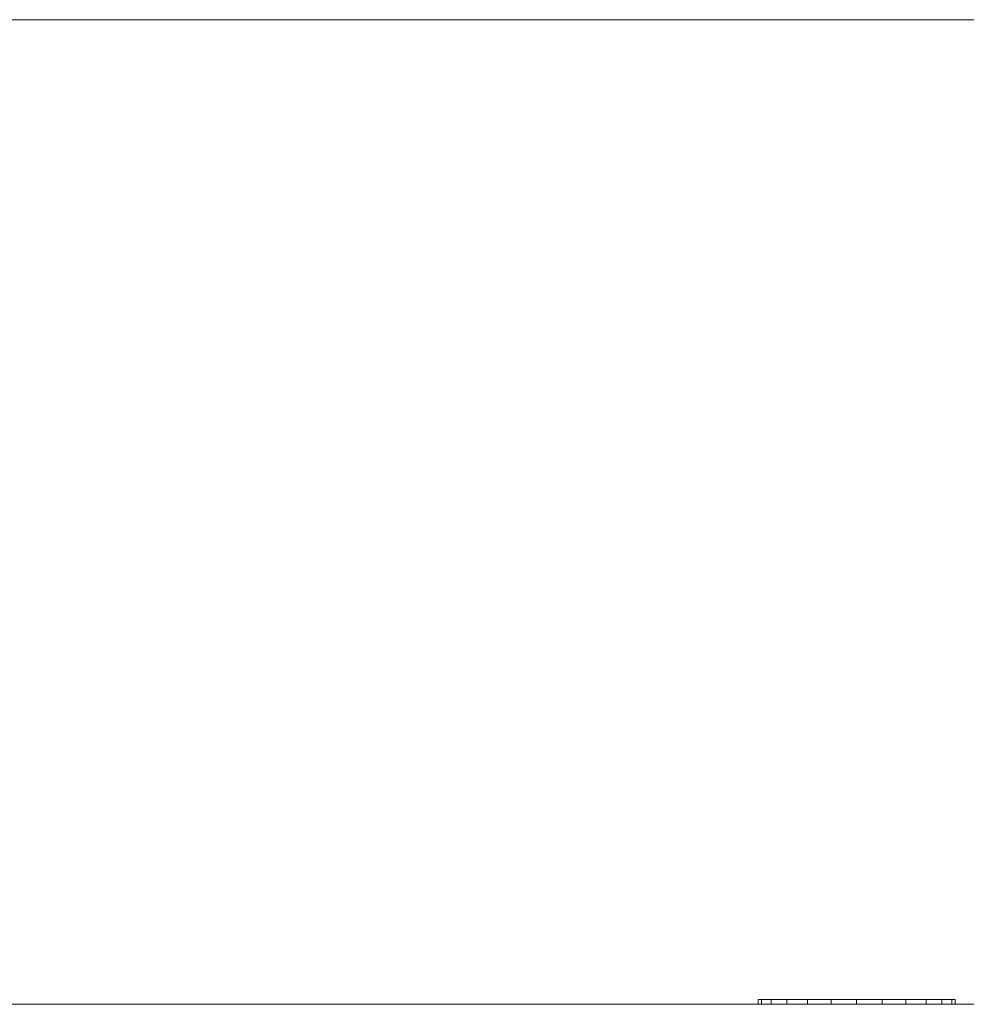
# Model space of a CAD drawing. Header units: millimetres. Extents: x -15489 to 15034, y -13406 to 13375.
# Tile 7 of 17: x -938 to -746, y -2390 to -2190. Entities that reach past the tile are written whole.
import ezdxf

# ---------------------------------------------------------------- set-up
doc = ezdxf.new("R2010")
doc.units = ezdxf.units.MM
doc.layers.add('A-WALL', color=113, linetype='Continuous', lineweight=9)
doc.layers.add('P-SANR-FIXT', color=6, linetype='Continuous', lineweight=9)

# ---------------------------------------------------------------- blocks, each defined once
blk = doc.blocks.new('CCAS2162-1120400V0_REVIT - LOVEN CC toilet full set 4_5_3L_305_VN-316188-_3D_')
at = {"layer": 'P-SANR-FIXT'}
mesh = blk.add_polyface(dxfattribs=at)
corners = [(-200, 1, 100), (-199.32, 1, 105.18), (-197.32, 1, 110), (-194.14, 1, 114.14), (-190, 1, 117.32), (-185.18, 1, 119.32), (-180, 1, 120), (-174.82, 1, 119.32), (-170, 1, 117.32), (-165.86, 1, 114.14), (-162.68, 1, 110), (-160.68, 1, 105.18), (-160, 1, 100), (-160.68, 1, 94.82), (-162.68, 1, 90), (-165.86, 1, 85.86), (-170, 1, 82.68), (-174.82, 1, 80.68), (-180, 1, 80), (-185.18, 1, 80.68), (-190, 1, 82.68), (-194.14, 1, 85.86), (-197.32, 1, 90), (-199.32, 1, 94.82)]
mesh.append_faces([[corners[k] for k in face] for face in [(15, 13, 14), (13, 11, 12)]], dxfattribs={"vtx0": -1})
mesh.append_faces([[corners[k] for k in face] for face in [(4, 6, 11, 3), (3, 20, 23)]], dxfattribs={"vtx0": -1, "vtx1": -1, "vtx2": -1})
mesh.append_faces([[corners[k] for k in face] for face in [(15, 3, 11, 13)]], dxfattribs={"vtx0": -1, "vtx1": -1, "vtx2": -1, "vtx3": -1})
mesh.append_faces([[corners[k] for k in face] for face in [(3, 15, 19, 20)]], dxfattribs={"vtx0": -1, "vtx1": -1, "vtx3": -1})
mesh.append_faces([[corners[k] for k in face] for face in [(15, 18, 19)]], dxfattribs={"vtx0": -1, "vtx2": -1})
mesh.append_faces([[corners[k] for k in face] for face in [(0, 1, 23)]], dxfattribs={"vtx1": -1})
mesh.append_faces([[corners[k] for k in face] for face in [(9, 10, 11, 8), (4, 5, 6), (21, 22, 23, 20)]], dxfattribs={"vtx2": -1})
mesh.append_faces([[corners[k] for k in face] for face in [(6, 7, 8, 11), (1, 2, 3, 23)]], dxfattribs={"vtx2": -1, "vtx3": -1})
mesh.append_faces([[corners[k] for k in face] for face in [(15, 16, 17, 18)]], dxfattribs={"vtx3": -1})
mesh = blk.add_polyface(dxfattribs=at)
corners = [(-160, 0, 100), (-160.68, 0, 94.82), (-162.68, 0, 90), (-165.86, 0, 85.86), (-170, 0, 82.68), (-174.82, 0, 80.68), (-180, 0, 80), (-185.18, 0, 80.68), (-190, 0, 82.68), (-194.14, 0, 85.86), (-197.32, 0, 90), (-199.32, 0, 94.82), (-200, 0, 100), (-200, 1, 100), (-199.32, 1, 94.82), (-197.32, 1, 90), (-194.14, 1, 85.86), (-190, 1, 82.68), (-185.18, 1, 80.68), (-180, 1, 80), (-174.82, 1, 80.68), (-170, 1, 82.68), (-165.86, 1, 85.86), (-162.68, 1, 90), (-160.68, 1, 94.82), (-160, 1, 100)]
mesh.append_faces([[corners[k] for k in face] for face in [(13, 14, 11, 12), (0, 1, 24, 25)]], dxfattribs={"vtx1": -1})
mesh.append_faces([[corners[k] for k in face] for face in [(14, 15, 10, 11), (16, 17, 8, 9), (15, 16, 9, 10), (17, 18, 7, 8), (6, 7, 18, 19), (19, 20, 5, 6), (20, 21, 4, 5), (22, 23, 2, 3), (21, 22, 3, 4), (23, 24, 1, 2)]], dxfattribs={"vtx1": -1, "vtx3": -1})
mesh = blk.add_polyface(dxfattribs=at)
corners = [(-200, 0, 100), (-199.32, 0, 105.18), (-197.32, 0, 110), (-194.14, 0, 114.14), (-190, 0, 117.32), (-185.18, 0, 119.32), (-180, 0, 120), (-174.82, 0, 119.32), (-170, 0, 117.32), (-165.86, 0, 114.14), (-162.68, 0, 110), (-160.68, 0, 105.18), (-160, 0, 100), (-160, 1, 100), (-160.68, 1, 105.18), (-162.68, 1, 110), (-165.86, 1, 114.14), (-170, 1, 117.32), (-174.82, 1, 119.32), (-180, 1, 120), (-185.18, 1, 119.32), (-190, 1, 117.32), (-194.14, 1, 114.14), (-197.32, 1, 110), (-199.32, 1, 105.18), (-200, 1, 100)]
mesh.append_faces([[corners[k] for k in face] for face in [(13, 14, 11, 12), (0, 1, 24, 25)]], dxfattribs={"vtx1": -1})
mesh.append_faces([[corners[k] for k in face] for face in [(14, 15, 10, 11), (16, 17, 8, 9), (15, 16, 9, 10), (17, 18, 7, 8), (6, 7, 18, 19), (19, 20, 5, 6), (20, 21, 4, 5), (22, 23, 2, 3), (21, 22, 3, 4), (23, 24, 1, 2)]], dxfattribs={"vtx1": -1, "vtx3": -1})
mesh = blk.add_polyface(dxfattribs=at)
corners = [(-200, 0, 100), (-199.32, 0, 94.82), (-197.32, 0, 90), (-194.14, 0, 85.86), (-190, 0, 82.68), (-185.18, 0, 80.68), (-180, 0, 80), (-174.82, 0, 80.68), (-170, 0, 82.68), (-165.86, 0, 85.86), (-162.68, 0, 90), (-160.68, 0, 94.82), (-160, 0, 100), (-160.68, 0, 105.18), (-162.68, 0, 110), (-165.86, 0, 114.14), (-170, 0, 117.32), (-174.82, 0, 119.32), (-180, 0, 120), (-185.18, 0, 119.32), (-190, 0, 117.32), (-194.14, 0, 114.14), (-197.32, 0, 110), (-199.32, 0, 105.18)]
mesh.append_faces([[corners[k] for k in face] for face in [(23, 21, 22)]], dxfattribs={"vtx0": -1})
mesh.append_faces([[corners[k] for k in face] for face in [(5, 13, 21)]], dxfattribs={"vtx0": -1, "vtx1": -1, "vtx2": -1})
mesh.append_faces([[corners[k] for k in face] for face in [(9, 13, 5, 6), (21, 1, 4, 5), (13, 18, 20, 21)]], dxfattribs={"vtx0": -1, "vtx1": -1, "vtx3": -1})
mesh.append_faces([[corners[k] for k in face] for face in [(7, 8, 9, 6), (11, 12, 13), (18, 19, 20)]], dxfattribs={"vtx2": -1})
mesh.append_faces([[corners[k] for k in face] for face in [(9, 10, 11, 13), (16, 17, 18, 13), (23, 0, 1, 21)]], dxfattribs={"vtx2": -1, "vtx3": -1})
mesh.append_faces([[corners[k] for k in face] for face in [(1, 2, 3, 4), (13, 14, 15, 16)]], dxfattribs={"vtx3": -1})

msp = doc.modelspace()

# ---------------------------------------------------------------- block references
at = {"layer": 'P-SANR-FIXT'}
msp.add_blockref('CCAS2162-1120400V0_REVIT - LOVEN CC toilet full set 4_5_3L_305_VN-316188-_3D_', (-587.87, -2390.12), dxfattribs=at)

# ---------------------------------------------------------------- meshes
at = {"layer": 'A-WALL'}
mesh = msp.add_polyface(dxfattribs=at)
corners = [(-4087.87, -2190.12, 8000), (4312.13, -2190.12, 8000), (4312.13, -2190.12), (-4087.87, -2190.12)]
mesh.append_faces([[corners[k] for k in face] for face in [(0, 1, 2, 3)]])
mesh = msp.add_polyface(dxfattribs=at)
corners = [(-4087.87, -2390.12), (-4087.87, -2190.12), (4312.13, -2190.12), (4312.13, -2390.12)]
mesh.append_faces([[corners[k] for k in face] for face in [(0, 1, 2, 3)]])
mesh = msp.add_polyface(dxfattribs=at)
corners = [(4312.13, -2390.12, 8000), (4312.13, -2190.12, 8000), (-4087.87, -2190.12, 8000), (-4087.87, -2390.12, 8000)]
mesh.append_faces([[corners[k] for k in face] for face in [(0, 1, 2, 3)]])
mesh = msp.add_polyface(dxfattribs=at)
corners = [(4312.13, -2390.12), (4312.13, -2390.12, 8000), (-4087.87, -2390.12, 8000), (-4087.87, -2390.12)]
mesh.append_faces([[corners[k] for k in face] for face in [(0, 1, 2, 3)]])

doc.saveas('drawing.dxf')
